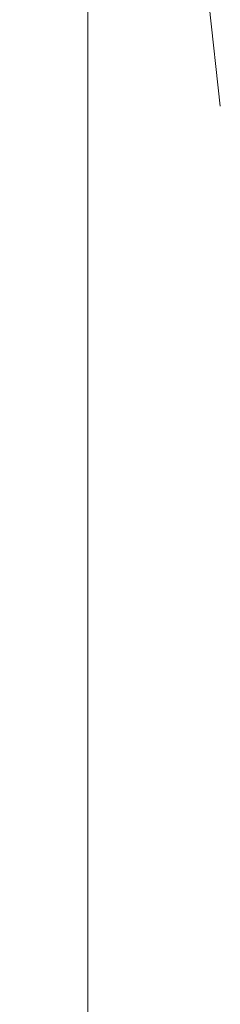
# Model space of a CAD drawing. Header units: millimetres. Extents: x -38031 to 110605, y -30229 to 92226.
# Tile 165 of 194: x 80479 to 80864, y 5071 to 6958. Entities that reach past the tile are written whole.
import ezdxf

# ---------------------------------------------------------------- set-up
doc = ezdxf.new("R2010")
doc.units = ezdxf.units.MM
doc.header["$LTSCALE"] = 50
doc.linetypes.add('STYLE_07', pattern=[1.875, 0.625, -0.20828, 0.625, -0.20836, 0.06943, -0.13893])
doc.linetypes.add('STYLE_11', pattern=[5, 3.888855, -0.416718, 0.277786, -0.416641])
for name, color, linetype, lineweight in [('00 ALGEMEEN', 7, 'Continuous', 15), ('05 LINE-.Stramien', 1, 'STYLE_11', 15), ('stramien', 1, 'Continuous', 15)]:
    doc.layers.add(name, color=color, linetype=linetype, lineweight=lineweight)
doc.layers.add('BOUWKUNDIG', color=8, linetype='Continuous')

# ---------------------------------------------------------------- blocks, each defined once
blk = doc.blocks.new('metselwerk zo gevel 1e verd')
at = {"layer": '05 LINE-.Stramien', "color": 8}
blk.add_line((-7544, -2275.00786), (-7544, 1174.99214), dxfattribs=at)
blk = doc.blocks.new('200254 W 211 30-06-2008')
at = {"layer": 'stramien', "linetype": 'STYLE_07', "ltscale": 50}
blk.add_line((20646.949, 2737.405), (20646.949, 3316.405), dxfattribs=at)
at = {"layer": '00 ALGEMEEN', "color": 0, "xscale": 0.02, "yscale": 0.02, "zscale": 0.02, "rotation": 6.40755072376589}
blk.add_blockref('metselwerk zo gevel 1e verd', (20796.892, 3213.846), dxfattribs=at)

msp = doc.modelspace()

# ---------------------------------------------------------------- block references
at = {"layer": 'BOUWKUNDIG', "xscale": 50, "yscale": 50, "zscale": 50}
msp.add_blockref('200254 W 211 30-06-2008', (-951737.5, -150797.3), dxfattribs=at)

doc.saveas('drawing.dxf')
